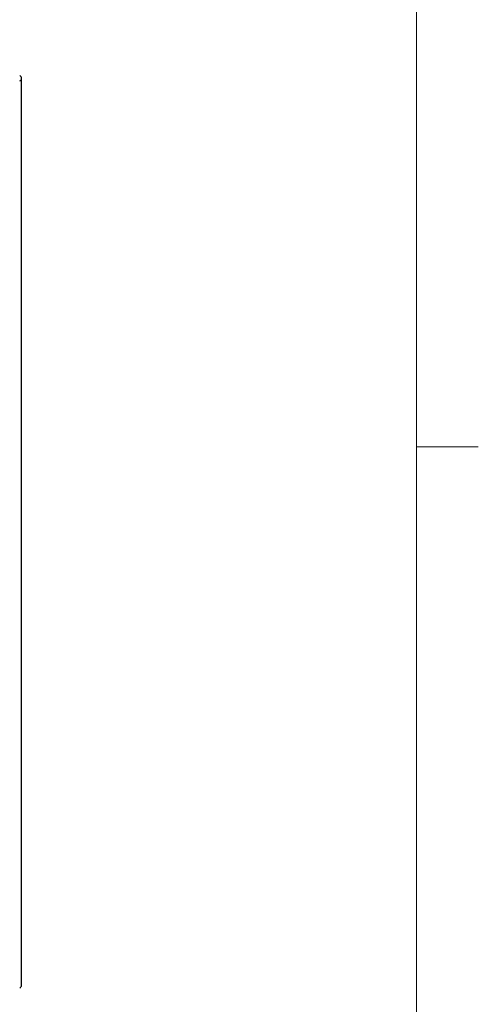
# Model space of a CAD drawing. Header units: inches. Extents: x 0.4 to 16.8, y 0 to 10.8.
# Tile 103 of 104: x 15.6 to 16.5, y 7 to 8.9. Entities that reach past the tile are written whole.
import ezdxf

# ---------------------------------------------------------------- set-up
doc = ezdxf.new("R2010")
doc.units = ezdxf.units.IN
doc.header["$MEASUREMENT"] = 0

msp = doc.modelspace()

# ---------------------------------------------------------------- linework, layer by layer
at = {"color": 7, "linetype": 'Continuous', "lineweight": 18}
for p, q in [((16.3763, 0.3921), (16.3763, 10.6421)), ((16.3763, 8.0796), (16.5013, 8.0796))]:
    msp.add_line(p, q, dxfattribs=at)
at = {"color": 7, "linetype": 'Continuous'}
msp.add_line((15.5763, 6.989), (15.5763, 8.8262), dxfattribs=at)
for centre, radius, start, end in [((15.5705, 8.8262), 0.00568, 290.7834, 69.2166), ((15.5698, 6.9896), 0.00654, 294.3747, 354.3052)]:
    msp.add_arc(centre, radius, start, end, dxfattribs=at)

doc.saveas('drawing.dxf')
